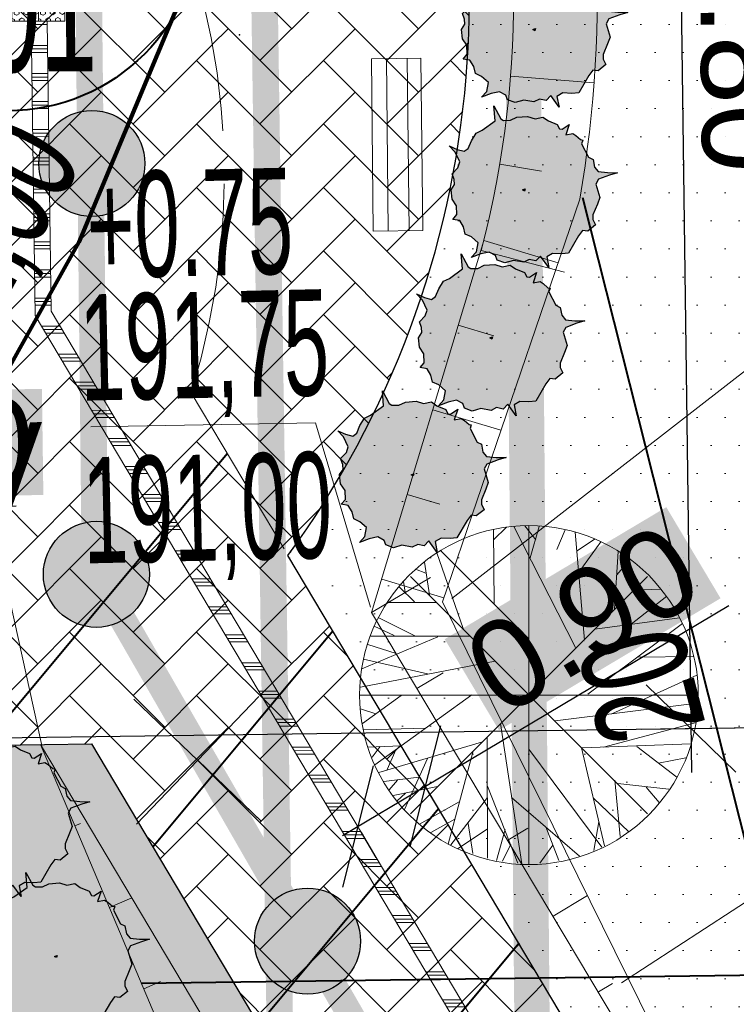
# Model space of a CAD drawing. Header units: millimetres. Extents: x 3225950 to 6455324, y 386516 to 774348.
# Tile 44 of 69: x 3227661 to 3227669, y 387144 to 387155. Entities that reach past the tile are written whole.
import ezdxf

# ---------------------------------------------------------------- set-up
doc = ezdxf.new("R2010")
doc.units = ezdxf.units.MM
doc.linetypes.add('ACAD_ISO02W100', pattern=[15, 12, -3])
doc.linetypes.add('DOT___DASHED', pattern=[0.62, 0.4, -0.1, 0.02, -0.1])
for name, color, linetype in [('02 ВПгоризонтали', 1, 'Continuous'), ('1 ГПЗУ', 7, 'Continuous'), ('1 Здание', 7, 'Continuous'), ('1 Здание 31.10.22', 7, 'Continuous'), ('1 Координаты', 7, 'Continuous'), ('1 Оси', 7, 'Continuous'), ('1 откос', 7, 'Continuous'), ('1 Разбивочный 1', 7, 'Continuous'), ('1 Топо', 7, 'Continuous'), ('3 Земля', 7, 'Continuous'), ('5 Деревья', 250, 'Continuous'), ('5 МАФ', 250, 'Continuous'), ('ТОЧКИ_ОБОСНОВАНИЯ', 255, 'Continuous')]:
    doc.layers.add(name, color=color, linetype=linetype)
for name, color, linetype, lineweight in [('1_Снос', 7, 'Continuous', 20), ('4мгн внимание', 50, 'Continuous', 9), ('4мгн плитки контур', 250, 'Continuous', 9), ('4мгн путь за', 50, 'Continuous', 9), ('5плитка мгн вар1', 250, 'Continuous', 13), ('6 Маломо6ил.гр.нас', 5, 'Voda_Proekt', 40)]:
    doc.layers.add(name, color=color, linetype=linetype, lineweight=lineweight)
for name, color, linetype, lineweight, true_color in [('41газон', 7, 'Continuous', 20, 0x525229), ('41газон за', 7, 'Continuous', 20, 0x525229), ('41откос', 7, 'Continuous', 20, 0x525229), ('41откос за', 7, 'Continuous', 20, 0x525229), ('41плитка1', 7, 'Continuous', 20, 0xd0b89f), ('41плитка1 за', 7, 'Continuous', 20, 0xd0b89f), ('41плитка2', 7, 'Continuous', 20, 0xc37341), ('41проезд', 7, 'Continuous', 20, 0xfff0c2)]:
    doc.layers.add(name, color=color, linetype=linetype, lineweight=lineweight, true_color=true_color)
doc.styles.add('ACAD14', font='arial.ttf', dxfattribs={"height": 1})
doc.styles.add('ATTR', font='romans.shx', dxfattribs={"width": 0.8, "height": 0.7})
doc.styles.get("Standard").update_dxf_attribs({"font": 'arial.ttf'})
doc.linetypes.add('Voda_Proekt', pattern='A,0.5,-0.2,["B1",Standard,S=0.1,R=0,X=-0.1,Y=-0.05],-0.2', length=0.9)
doc.dimstyles.new('Генплан-чел-1', dxfattribs={"dimtxt": 1.5, "dimasz": 1, "dimexe": 0.5, "dimexo": 0.5, "dimgap": 0.2, "dimtad": 1, "dimzin": 0, "dimdsep": 46, "dimtxsty": 'ACAD14', "dimblk": 'OBLIQUE', "dimcen": 1, "dimdle": 0.5, "dimclrd": 256, "dimclre": 256, "dimclrt": 256, "dimadec": 4, "dimazin": 2, "dimtfac": 1, "dimtmove": 0, "dimatfit": 3, "dimldrblk": 'OPEN30', "dimfxl": 0.5, "dimtfill": 1, "dimtfillclr": 256, "dimtolj": 1, "dimtzin": 0, "dimlwd": -1, "dimlwe": -1, "dimarcsym": 0})
doc.dimstyles.new('Генплан-чел-3', dxfattribs={"dimtxt": 1.5, "dimasz": 1, "dimexe": 0.08, "dimexo": 0.5, "dimgap": 0.2, "dimtad": 1, "dimzin": 0, "dimdsep": 46, "dimtxsty": 'ACAD14', "dimblk": 'OBLIQUE', "dimcen": 1, "dimdle": 0.2, "dimclrd": 256, "dimclre": 256, "dimclrt": 256, "dimadec": 8, "dimazin": 2, "dimtfac": 1, "dimtmove": 0, "dimatfit": 3, "dimldrblk": 'OPEN30', "dimfxl": 0.5, "dimtfill": 2, "dimtfillclr": 7, "dimtolj": 1, "dimtzin": 0, "dimlwd": -1, "dimlwe": -1, "dimarcsym": 0})
picture_1 = doc.add_image_def('image2.tif', size_in_pixel=(27388, 31050))

# ---------------------------------------------------------------- blocks, each defined once
blk = doc.blocks.new('_Oblique')
at = {"color": 0, "linetype": 'ByBlock', "lineweight": -2}
blk.add_line((-0.5, -0.5), (0.5, 0.5), dxfattribs=at)
blk = doc.blocks.new('*D102')
at = {"layer": '1 Разбивочный 1', "color": 1, "lineweight": 30, "transparency": 16777216}
for p, q in [((3227668.185, 387164.389), (3227668.424, 387146.591)), ((3227667.637, 387163.882), (3227668.692, 387163.896)), ((3227667.863, 387147.083), (3227668.918, 387147.098))]:
    blk.add_line(p, q, dxfattribs=at)
at = {"layer": 'Defpoints', "color": 0, "transparency": 16777216}
for p in [(3227667.137, 387163.875), (3227667.363, 387147.077), (3227668.418, 387147.091)]:
    blk.add_point(p, dxfattribs=at)
at = {"layer": '1 Разбивочный 1', "color": 1, "lineweight": 30, "transparency": 16777216}
for p, rotation in [((3227668.192, 387163.889), 90.77050000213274), ((3227668.418, 387147.091), 270.7705000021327)]:
    blk.add_blockref('_Oblique', p, dxfattribs=dict(at, rotation=rotation))
at = {"layer": '1 Разбивочный 1', "color": 1, "lineweight": 50, "transparency": 16777216, "insert": (3227669.02, 387155.125), "char_height": 1, "attachment_point": 5, "rotation": 270.7705, "style": 'ACAD14', "bg_fill": 3, "box_fill_scale": 1.1, "bg_fill_color": 256, "bg_fill_true_color": 13158600, "bg_fill_transparency": 0}
blk.add_mtext('\\A1;16.80', dxfattribs=at)
blk = doc.blocks.new('_Open30')
at = {"color": 0, "linetype": 'ByBlock', "lineweight": -2}
for p, q in [((-1, 0.268), (0, 0)), ((0, 0), (-1, -0.268)), ((0, 0), (-1, 0))]:
    blk.add_line(p, q, dxfattribs=at)
blk = doc.blocks.new('егыук5к')
at = {"layer": '1 Оси', "color": 1, "lineweight": 30, "ltscale": 100}
blk.add_line((-69628, -43883), (-69628, -85380), dxfattribs=at)
blk = doc.blocks.new('65')
at = {"layer": '5 МАФ', "color": 7, "lineweight": 18}
for p, q in [((-127.448, 143.404), (-127.656, 142.884)), ((-125.638, 142.681), (-127.448, 143.404)), ((-127.511, 143.247), (-125.7, 142.524)), ((-127.599, 143.028), (-125.788, 142.304)), ((-127.656, 142.884), (-125.845, 142.161)), ((-125.845, 142.161), (-125.638, 142.681))]:
    blk.add_line(p, q, dxfattribs=at)
blk = doc.blocks.new('010')
at = {"layer": '5 Деревья', "color": 89, "lineweight": 20, "true_color": 0x314020}
for p, q in [((2.7, 1.947), (2.992, 2.235)), ((3.161, 2.25), (4.556, -0.49)), ((3.656, 1.947), (3.409, 2.264)), ((3.501, 2.27), (3.501, -5.398)), ((3.532, 1.543), (3.735, 2.25)), ((2.711, 0.49), (2.7, 2.192)), ((4.129, 1.731), (4.32, 2.178)), ((4.759, -0.317), (4.545, 2.12)), ((4.59, 1.702), (4.984, 1.961)), ((4.635, 1.226), (5.13, 1.904)), ((1.417, 1.659), (2.014, -0.058)), ((1.507, 1.702), (3.487, -0.274)), ((5.524, 1.687), (5.434, 0.389)), ((1.136, 1.442), (1.249, 0.707)), ((5.49, 1.154), (5.794, 1.514)), ((6.185, 1.12), (0.817, -4.247)), ((6.185, -4.247), (0.817, 1.12)), ((0.934, 1.284), (1.17, 1.197)), ((0.697, 0.764), (0.664, 1.01)), ((0.574, 0.88), (0.911, 0.548)), ((5.816, 0.043), (6.626, 0.678)), ((5.872, 0.808), (6.48, 0.837)), ((0.315, 0.534), (1.406, 0.534)), ((0, 0), (0.45, -0.216)), ((0.101, 0.187), (0.934, -0.231)), ((6.975, 0.058), (4.837, -1.543)), ((4.995, -0.072), (6.907, 0.187)), ((1.44, -0.245), (-0.281, -0.966)), ((-0.146, -0.418), (0.495, -0.62)), ((-0.079, -0.231), (2.171, -0.231)), ((-0.315, -1.385), (2.734, -0.793)), ((-0.248, -0.75), (1.204, -1.082)), ((5.962, -0.707), (7.222, -0.692)), ((5.377, -1.99), (7.301, -1.111)), ((0.011, -3.144), (2.205, -1.558)), ((-0.333, -1.564), (7.335, -1.564)), ((0.607, -1.572), (-0.27, -2.207)), ((4.095, -2.149), (7.312, -1.745)), ((-0.315, -1.875), (0.034, -1.99)), ((2.857, -2.207), (3.341, -5.38)), ((5.186, -2.74), (7.267, -2.192)), ((-0.236, -2.351), (1.17, -2.308)), ((0.101, -3.317), (2.43, -2.625)), ((2.554, -2.524), (2.565, -5.25)), ((4.702, -2.755), (7.166, -2.668)), ((-0.146, -2.74), (0.607, -2.711)), ((0.135, -2.726), (-0.045, -2.971)), ((0.484, -2.798), (0.292, -3.245)), ((2.227, -2.856), (1.676, -4.932)), ((3.499, -2.784), (5.152, -5.005)), ((4.691, -2.755), (5.209, -4.976)), ((5.94, -2.726), (6.851, -3.418)), ((1.204, -3), (0.686, -4.154)), ((6.435, -3.101), (7.054, -2.985)), ((1.012, -3.418), (0.214, -3.519)), ((0.529, -3.49), (0.337, -3.707)), ((5.445, -3.49), (5.569, -4.759)), ((5.512, -3.562), (6.671, -3.692)), ((1.429, -3.634), (0.427, -3.836)), ((0.709, -3.779), (0.517, -3.952)), ((2.565, -3.62), (3.251, -5.365)), ((6.154, -3.649), (6.446, -3.995)), ((1.924, -3.981), (1.024, -4.485)), ((2.565, -3.88), (1.732, -4.947)), ((3.105, -3.88), (4.646, -5.206)), ((4.961, -3.894), (5.76, -4.658)), ((1.822, -4.37), (1.282, -4.673)), ((5.085, -4.428), (4.972, -5.077)), ((2.565, -4.586), (1.901, -5.033)), ((2.126, -4.471), (2.227, -5.149)), ((2.959, -4.601), (2.767, -5.307)), ((3.881, -4.543), (4.174, -5.307)), ((3.094, -4.932), (2.902, -5.322)), ((4.039, -4.961), (3.746, -5.365))]:
    blk.add_line(p, q, dxfattribs=at)
blk.add_circle((3.501, -1.564), 3.834, dxfattribs=at)
blk = doc.blocks.new('21042')
h = blk.add_hatch(color=87)
h.set_gradient(color1=(80, 122, 56), color2=(200, 231, 177), tint=1)
h.paths.add_polyline_path([(992.04, 691.631), (992.119, 691.946), (992.222, 691.987), (992.367, 692.022), (992.441, 692.102), (992.36, 692.261), (992.543, 692.118), (992.593, 692.216), (992.702, 692.224), (992.775, 692.291), (992.944, 692.308), (993.066, 692.387), (993.198, 692.376), (993.245, 692.313), (993.359, 692.288), (993.481, 692.355), (993.615, 692.456), (993.559, 692.34), (993.574, 692.193), (993.705, 692.132), (993.813, 692.115), (993.871, 692.012), (993.96, 691.932), (994.074, 691.944), (994.03, 691.85), (994.076, 691.713), (994.176, 691.63), (994.234, 691.489), (994.202, 691.392), (994.23, 691.316), (994.289, 691.237), (994.226, 691.117), (994.224, 691.018), (994.342, 690.886), (994.461, 690.816), (994.323, 690.835), (994.202, 690.831), (994.153, 690.769), (994.138, 690.636), (994.1, 690.497), (994.02, 690.425), (993.859, 690.219), (993.945, 689.99), (993.78, 690.16), (993.732, 690.173), (993.623, 690.14), (993.537, 690.064), (993.374, 690.003), (993.247, 690.006), (993.132, 689.944), (993.03, 689.978), (992.874, 689.995), (992.821, 690.053), (992.779, 690.046), (992.687, 689.94), (992.696, 690.118), (992.593, 690.066), (992.533, 690.082), (992.444, 690.125), (992.407, 690.122), (992.409, 690.184), (992.238, 690.362), (992.16, 690.377), (992.102, 690.492), (992.025, 690.544), (991.874, 690.517), (991.716, 690.472), (991.832, 690.547), (991.985, 690.661), (992.005, 690.749), (991.882, 690.939), (991.89, 691.055), (991.912, 691.242), (991.89, 691.311), (991.825, 691.384), (991.918, 691.515), (992.002, 691.529)])
h.paths.add_polyline_path([(993.084, 691.179), (993.084, 691.141), (993.12, 691.169)], flags=16)
h.paths.add_polyline_path([(993.087, 691.139), (993.025, 691.093), (993.012, 691.11), (993.074, 691.156)], flags=24)
for points in [[(992.36, 692.261), (992.543, 692.118), (992.593, 692.216), (992.702, 692.224), (992.775, 692.291), (992.944, 692.308), (993.066, 692.387), (993.198, 692.376), (993.245, 692.313), (993.359, 692.288), (993.481, 692.355), (993.615, 692.456), (993.559, 692.34), (993.574, 692.193), (993.705, 692.132), (993.813, 692.115), (993.871, 692.012), (993.96, 691.932), (994.074, 691.944), (994.03, 691.85), (994.076, 691.713), (994.176, 691.63), (994.234, 691.489), (994.202, 691.392), (994.23, 691.316), (994.289, 691.237), (994.226, 691.117), (994.224, 691.018), (994.342, 690.886), (994.461, 690.816), (994.323, 690.835), (994.202, 690.831), (994.153, 690.769), (994.138, 690.636), (994.1, 690.497), (994.02, 690.425), (993.859, 690.219), (993.945, 689.99), (993.78, 690.16), (993.732, 690.173), (993.623, 690.14), (993.537, 690.064), (993.374, 690.003), (993.247, 690.006), (993.132, 689.944), (993.03, 689.978), (992.874, 689.995), (992.821, 690.053), (992.779, 690.046), (992.687, 689.94), (992.696, 690.118), (992.593, 690.066), (992.533, 690.082), (992.444, 690.125), (992.407, 690.122), (992.409, 690.184), (992.238, 690.362), (992.16, 690.377), (992.102, 690.492), (992.025, 690.544), (991.874, 690.517), (991.716, 690.472), (991.832, 690.547), (991.985, 690.661), (992.005, 690.749), (991.882, 690.939), (991.89, 691.055), (991.912, 691.242), (991.89, 691.311), (991.825, 691.384), (991.918, 691.515), (992.002, 691.529), (992.04, 691.631), (992.119, 691.946), (992.222, 691.987), (992.367, 692.022), (992.441, 692.102)], [(993.084, 691.179), (993.12, 691.169), (993.084, 691.141)]]:
    blk.add_lwpolyline(points, close=True)
at = {"style": 'ATTR', "text_generation_flag": 4, "width": 0.8, "flags": 9}
blk.add_attdef('ESTCODE', (993.084, 691.141), '', height=0.014, rotation=216.8171, dxfattribs=at)
blk = doc.blocks.new('Й3Н34')
at = {"layer": '4мгн внимание'}
h = blk.add_hatch(dxfattribs=at)
h.set_pattern_fill('HEX', color=256, scale=0.01)
h.set_pattern_definition([(0, (3216945.39416, 361886.094013), (0, 0.05499261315), [0.03175, -0.0635]), (120, (3216945.39416, 361886.094013), (-0.04762500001, -0.02749630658), [0.03175, -0.0635]), (60, (3216945.42591, 361886.094013), (-0.04762500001, 0.02749630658), [0.03175, -0.0635])])
h.paths.add_polyline_path([(3227632.026, 387200.026), (3227631.759, 387199.89), (3227631.896, 387199.623), (3227632.162, 387199.76)])
h = blk.add_hatch(dxfattribs=at)
h.set_pattern_fill('HEX', color=256, scale=0.01)
h.set_pattern_definition([(0, (3216945.12681, 361885.957904), (0, 0.05499261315), [0.03175, -0.0635]), (120, (3216945.12681, 361885.957904), (-0.04762500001, -0.02749630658), [0.03175, -0.0635]), (60, (3216945.15856, 361885.957904), (-0.04762500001, 0.02749630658), [0.03175, -0.0635])])
h.paths.add_polyline_path([(3227631.759, 387199.89), (3227631.491, 387199.754), (3227631.629, 387199.487), (3227631.895, 387199.624)])
h = blk.add_hatch(dxfattribs=at)
h.set_pattern_fill('HEX', color=256, scale=0.01)
h.set_pattern_definition([(0, (3216945.53027, 361885.826666), (0, 0.05499261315), [0.03175, -0.0635]), (120, (3216945.53027, 361885.826666), (-0.04762500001, -0.02749630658), [0.03175, -0.0635]), (60, (3216945.56202, 361885.826666), (-0.04762500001, 0.02749630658), [0.03175, -0.0635])])
h.paths.add_polyline_path([(3227632.162, 387199.759), (3227631.895, 387199.623), (3227632.032, 387199.356), (3227632.299, 387199.493)])
h = blk.add_hatch(dxfattribs=at)
h.set_pattern_fill('HEX', color=256, scale=0.01)
h.set_pattern_definition([(0, (3216945.264105, 361885.69116), (0, 0.05499261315), [0.03175, -0.0635]), (120, (3216945.264105, 361885.69116), (-0.04762500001, -0.02749630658), [0.03175, -0.0635]), (60, (3216945.295855, 361885.69116), (-0.04762500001, 0.02749630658), [0.03175, -0.0635])])
h.paths.add_polyline_path([(3227631.896, 387199.623), (3227631.629, 387199.487), (3227631.766, 387199.22), (3227632.032, 387199.358)])
at = {"layer": '4мгн плитки контур'}
for points in [[(3227632.026, 387200.026), (3227631.759, 387199.89), (3227631.896, 387199.623), (3227632.162, 387199.76)], [(3227631.759, 387199.89), (3227631.491, 387199.754), (3227631.629, 387199.487), (3227631.895, 387199.624)], [(3227632.163, 387199.759), (3227631.896, 387199.623), (3227632.033, 387199.356), (3227632.3, 387199.494)], [(3227631.896, 387199.623), (3227631.629, 387199.487), (3227631.766, 387199.22), (3227632.032, 387199.358)]]:
    blk.add_lwpolyline(points, close=True, dxfattribs=at)
blk = doc.blocks.new('*D244')
at = {"layer": '5плитка мгн вар1', "color": 5, "lineweight": 30, "transparency": 16777216}
for p, q in [((3227665.412, 387146.437), (3227668.846, 387148.481)), ((3227664.476, 387145.879), (3227665.412, 387146.437)), ((3227665.621, 387146.085), (3227665.453, 387146.368)), ((3227664.857, 387145.63), (3227664.689, 387145.913))]:
    blk.add_line(p, q, dxfattribs=at)
at = {"layer": 'Defpoints', "color": 0, "transparency": 16777216}
for p in [(3227665.366, 387146.515), (3227665.412, 387146.437), (3227664.602, 387146.06)]:
    blk.add_point(p, dxfattribs=at)
at = {"layer": '5плитка мгн вар1', "color": 5, "lineweight": 30, "transparency": 16777216}
for p, rotation in [((3227665.412, 387146.437), 30.77051155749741), ((3227664.648, 387145.982), 210.7705115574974)]:
    blk.add_blockref('_Oblique', p, dxfattribs=dict(at, rotation=rotation))
at = {"layer": '5плитка мгн вар1', "color": 5, "transparency": 16777216, "insert": (3227667.196, 387148.326), "char_height": 1, "attachment_point": 5, "rotation": 30.7705, "style": 'ACAD14', "bg_fill": 1, "box_fill_scale": 1.1, "bg_fill_color": 7, "bg_fill_true_color": 16777215, "bg_fill_transparency": 0}
blk.add_mtext('\\A1;0.90', dxfattribs=at)
blk = doc.blocks.new('*D247')
at = {"layer": '5плитка мгн вар1', "color": 5, "lineweight": 30, "transparency": 16777216}
for p, q in [((3227659.428, 387153.521), (3227659.482, 387149.512)), ((3227659.728, 387153.525), (3227659.782, 387149.516)), ((3227659.481, 387149.592), (3227658.481, 387149.578)), ((3227659.781, 387149.596), (3227659.481, 387149.592)), ((3227659.781, 387149.596), (3227660.781, 387149.609))]:
    blk.add_line(p, q, dxfattribs=at)
at = {"layer": 'Defpoints', "color": 0, "transparency": 16777216}
for p in [(3227659.421, 387154.021), (3227659.721, 387154.025), (3227659.481, 387149.592)]:
    blk.add_point(p, dxfattribs=at)
at = {"layer": '5плитка мгн вар1', "color": 5, "lineweight": 30, "transparency": 16777216}
for p, rotation in [((3227659.481, 387149.592), 0.7704998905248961), ((3227659.781, 387149.596), 180.7704998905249)]:
    blk.add_blockref('_Oblique', p, dxfattribs=dict(at, rotation=rotation))
at = {"layer": '5плитка мгн вар1', "color": 5, "transparency": 16777216, "insert": (3227659.621, 387150.305), "char_height": 1, "attachment_point": 5, "rotation": 0.7705, "style": 'ACAD14', "bg_fill": 1, "box_fill_scale": 1.1, "bg_fill_color": 7, "bg_fill_true_color": 16777215, "bg_fill_transparency": 0}
blk.add_mtext('\\A1;0.30', dxfattribs=at)
blk = doc.blocks.new('058')
at = {"layer": '6 Маломо6ил.гр.нас', "lineweight": 80}
h = blk.add_hatch(color=40, dxfattribs=at)
edge = h.paths.add_edge_path()
edge.add_arc((932.956, 370.248), 0.6, 0, 360)
at = {"layer": '6 Маломо6ил.гр.нас', "color": 7, "linetype": 'Continuous', "lineweight": 25}
blk.add_circle((932.956, 370.248), 0.6, dxfattribs=at)

msp = doc.modelspace()

# ---------------------------------------------------------------- hatches: boundary and pattern name
at = {"layer": '41газон', "lineweight": 20}
h = msp.add_hatch(dxfattribs=at)
h.set_pattern_fill('DOTS', color=256, scale=0.2)
edge = h.paths.add_edge_path()
edge.add_line((3227665.588, 387178.522), (3227665.908, 387178.3))
edge.add_line((3227665.908, 387178.3), (3227665.605, 387177.835))
edge.add_arc((3227660.384, 387181.497), 6.377, 272.8683, 324.9467, ccw=False)
edge.add_line((3227660.704, 387175.128), (3227660.263, 387175.116))
edge.add_line((3227660.263, 387175.116), (3227660.283, 387173.616))
edge.add_line((3227660.283, 387173.616), (3227630.88, 387173.233))
edge.add_arc((3227631.029, 387174.222), 1, 180.7705, 261.4651, ccw=False)
edge.add_line((3227630.029, 387174.209), (3227629.999, 387177.795))
edge.add_line((3227629.999, 387177.795), (3227618.9, 387177.646))
edge.add_line((3227618.9, 387177.646), (3227618.949, 387173.17))
edge.add_arc((3227616.957, 387173.135), 1.992, -89.4651, 1.0062, ccw=False)
edge.add_line((3227616.976, 387171.144), (3227613.249, 387171.093))
edge.add_line((3227613.249, 387171.093), (3227613.309, 387166.594))
edge.add_line((3227613.309, 387166.594), (3227613.429, 387157.309))
edge.add_line((3227613.429, 387157.309), (3227618.375, 387157.376))
edge.add_arc((3227618.402, 387155.376), 2, 0.7705, 90.7705, ccw=False)
edge.add_line((3227620.402, 387155.403), (3227620.513, 387147.171))
edge.add_line((3227620.513, 387147.171), (3227620.623, 387138.94))
edge.add_arc((3227612.624, 387138.833), 8, -11.4903, 0.7705, ccw=False)
edge.add_line((3227620.464, 387137.239), (3227619.836, 387137.229))
edge.add_arc((3227613.022, 387138.833), 7, 346.7571, 360.7705)
edge.add_line((3227620.022, 387138.927), (3227619.782, 387155.953))
edge.add_line((3227619.782, 387155.953), (3227619.216, 387143.123))
edge.add_line((3227619.216, 387143.123), (3227612.02, 387143.104))
edge.add_line((3227612.02, 387143.104), (3227611.865, 387154.643))
edge.add_line((3227611.865, 387154.643), (3227611.625, 387172.439))
edge.add_line((3227611.625, 387172.439), (3227618.144, 387179.136))
edge.add_line((3227618.144, 387179.136), (3227631.481, 387179.315))
edge.add_line((3227631.481, 387179.315), (3227631.554, 387173.823))
edge.add_line((3227631.554, 387173.823), (3227662.168, 387175.934))
edge.add_arc((3227661.191, 387180.777), 4.941, 281.4082, 332.8458)
h = msp.add_hatch(dxfattribs=at)
h.set_pattern_fill('DOTS', color=256, scale=0.2)
edge = h.paths.add_edge_path()
edge.add_line((3227666.604, 387145.391), (3227664.804, 387148.402))
edge.add_line((3227664.804, 387148.402), (3227666.073, 387152.611))
edge.add_arc((3227655.264, 387155.333), 11.146, 345.867, 408.7233)
edge.add_line((3227662.617, 387163.71), (3227662.571, 387168.206))
edge.add_line((3227662.571, 387168.206), (3227662.045, 387169.059))
edge.add_line((3227662.045, 387169.059), (3227662.063, 387167.699))
edge.add_line((3227662.063, 387167.699), (3227661.863, 387167.696))
edge.add_line((3227661.863, 387167.696), (3227661.917, 387163.644))
edge.add_arc((3227655.264, 387155.333), 10.646, -4.6972, 51.3186, ccw=False)
edge.add_arc((3227655.264, 387155.333), 10.646, 325.144, 355.3028, ccw=False)
edge.add_line((3227664, 387149.248), (3227663.857, 387149.048))
edge.add_line((3227663.857, 387149.048), (3227666.613, 387144.42))
edge.add_line((3227666.613, 387144.42), (3227666.604, 387145.391))
h = msp.add_hatch(dxfattribs=at)
h.set_pattern_fill('DOTS', color=256, scale=0.2)
edge = h.paths.add_edge_path()
edge.add_line((3227625.094, 387141.18), (3227624.871, 387157.807))
edge.add_arc((3227635.871, 387157.786), 11, 144.4378, 179.8918, ccw=False)
edge.add_line((3227626.923, 387164.184), (3227626.183, 387160.732))
edge.add_arc((3227635.428, 387156.664), 10.1, 156.2486, 180)
edge.add_line((3227625.328, 387156.664), (3227625.537, 387141.648))
edge.add_line((3227625.537, 387141.648), (3227628.852, 387141.908))
edge.add_line((3227628.852, 387141.908), (3227641.068, 387142.209))
edge.add_line((3227641.068, 387142.209), (3227663.578, 387142.675))
edge.add_line((3227663.578, 387142.675), (3227661.057, 387146.91))
edge.add_line((3227661.057, 387146.91), (3227661.634, 387146.918))
edge.add_line((3227661.634, 387146.918), (3227664.733, 387141.713))
edge.add_line((3227664.733, 387141.713), (3227639.579, 387141.375))
edge.add_line((3227639.579, 387141.375), (3227625.094, 387141.18))
h = msp.add_hatch(dxfattribs=at)
h.set_pattern_fill('DOTS', color=256, scale=0.2)
edge = h.paths.add_edge_path()
edge.add_line((3227626.923, 387164.184), (3227626.183, 387160.732))
edge.add_arc((3227637.842, 387157.056), 12.224, 162.4994, 182.3486)
edge.add_line((3227625.628, 387156.556), (3227627.619, 387143.529))
edge.add_line((3227627.619, 387143.529), (3227640.391, 387143.945))
edge.add_line((3227640.391, 387143.945), (3227662.618, 387143.213))
edge.add_line((3227662.618, 387143.213), (3227661.057, 387146.91))
edge.add_line((3227661.057, 387146.91), (3227659.597, 387146.89))
edge.add_line((3227659.597, 387146.89), (3227659.63, 387144.423))
edge.add_line((3227659.63, 387144.423), (3227627.913, 387143.996))
edge.add_line((3227627.913, 387143.996), (3227627.084, 387152.196))
edge.add_line((3227627.084, 387152.196), (3227626.923, 387164.184))
h = msp.add_hatch(dxfattribs=at)
h.set_pattern_fill('DOTS', color=256, scale=0.2)
h.paths.add_polyline_path([(3227666.55, 387151.292), (3227666.594, 387146.524), (3227665.606, 387148.522)])
at = {"layer": '41откос', "lineweight": 20}
h = msp.add_hatch(dxfattribs=at)
h.set_pattern_fill('DOTS', color=256, scale=0.2)
edge = h.paths.add_edge_path()
edge.add_line((3227618.144, 387179.136), (3227631.481, 387179.315))
edge.add_line((3227631.481, 387179.315), (3227631.556, 387173.739))
edge.add_line((3227631.556, 387173.739), (3227662.168, 387175.934))
edge.add_arc((3227661.191, 387180.777), 4.941, 281.4082, 332.8458)
edge.add_arc((3227660.483, 387182.272), 6.334, 284.9966, 323.6987, ccw=False)
edge.add_line((3227662.122, 387176.154), (3227634.326, 387175.877))
edge.add_line((3227634.326, 387175.877), (3227634.237, 387182.542))
edge.add_line((3227634.237, 387182.542), (3227616.861, 387182.119))
edge.add_line((3227616.861, 387182.119), (3227611.074, 387176.231))
edge.add_line((3227611.074, 387176.231), (3227611.372, 387154.11))
edge.add_line((3227611.372, 387154.11), (3227611.545, 387141.232))
edge.add_line((3227611.545, 387141.232), (3227619.238, 387141.323))
edge.add_line((3227619.238, 387141.323), (3227619.722, 387138.923))
edge.add_arc((3227601.328, 387138.933), 18.393, 354.675, 359.968, ccw=False)
edge.add_line((3227619.642, 387137.226), (3227619.836, 387137.229))
edge.add_arc((3227613.022, 387138.833), 7, 346.7571, 360.7705)
edge.add_line((3227620.022, 387138.927), (3227619.816, 387155.952))
edge.add_line((3227619.816, 387155.952), (3227619.216, 387143.123))
edge.add_line((3227619.216, 387143.123), (3227612.02, 387143.104))
edge.add_line((3227612.02, 387143.104), (3227611.845, 387156.117))
edge.add_line((3227611.845, 387156.117), (3227611.625, 387172.439))
edge.add_line((3227611.625, 387172.439), (3227618.144, 387179.136))
h = msp.add_hatch(dxfattribs=at)
h.set_pattern_fill('DOTS', color=256, scale=0.2)
edge = h.paths.add_edge_path()
edge.add_line((3227662.571, 387168.206), (3227662.617, 387163.71))
edge.add_arc((3227655.264, 387155.333), 11.146, -14.133, 48.7233, ccw=False)
edge.add_line((3227666.073, 387152.611), (3227664.804, 387148.402))
edge.add_line((3227664.804, 387148.402), (3227666.604, 387145.391))
edge.add_line((3227666.604, 387145.391), (3227666.594, 387146.524))
edge.add_line((3227666.594, 387146.524), (3227665.606, 387148.522))
edge.add_line((3227665.606, 387148.522), (3227666.55, 387151.292))
edge.add_line((3227666.55, 387151.292), (3227666.469, 387160.186))
edge.add_arc((3227653.942, 387155.383), 13.416, 20.9791, 41.6916)
edge.add_line((3227663.961, 387164.306), (3227662.571, 387168.206))
h = msp.add_hatch(dxfattribs=at)
h.set_pattern_fill('DOTS', color=256, scale=0.2)
edge = h.paths.add_edge_path()
edge.add_arc((3227637.842, 387157.056), 12.224, 162.4994, 182.3486)
edge.add_line((3227625.628, 387156.556), (3227627.619, 387143.529))
edge.add_line((3227627.619, 387143.529), (3227640.391, 387143.945))
edge.add_line((3227640.391, 387143.945), (3227662.618, 387143.213))
edge.add_line((3227662.618, 387143.213), (3227661.057, 387146.91))
edge.add_line((3227661.057, 387146.91), (3227663.578, 387142.675))
edge.add_line((3227663.578, 387142.675), (3227641.068, 387142.209))
edge.add_line((3227641.068, 387142.209), (3227628.852, 387141.908))
edge.add_line((3227628.852, 387141.908), (3227625.537, 387141.648))
edge.add_line((3227625.537, 387141.648), (3227625.328, 387156.664))
edge.add_arc((3227635.428, 387156.664), 10.1, 156.2486, 180, ccw=False)
at = {"layer": '41откос за', "lineweight": 20}
h = msp.add_hatch(dxfattribs=at)
h.set_pattern_fill('DOTS', color=256, scale=0.2)
h.paths.add_polyline_path([(3227666.594, 387146.524), (3227666.594, 387145.408), (3227669.776, 387140.085)])
at = {"layer": '41плитка1'}
h = msp.add_hatch(dxfattribs=at)
h.set_pattern_fill('AR-HBONE', color=256, scale=0.005)
edge = h.paths.add_edge_path()
edge.add_line((3227657.366, 387164.074), (3227657.375, 387163.414))
edge.add_line((3227657.375, 387163.414), (3227658.574, 387163.43))
edge.add_line((3227658.574, 387163.43), (3227658.665, 387156.711))
edge.add_line((3227658.665, 387156.711), (3227659.385, 387156.72))
edge.add_line((3227659.385, 387156.72), (3227659.421, 387154.021))
edge.add_line((3227659.421, 387154.021), (3227658.701, 387154.011))
edge.add_line((3227658.701, 387154.011), (3227658.731, 387151.761))
edge.add_line((3227658.731, 387151.761), (3227658.531, 387151.758))
edge.add_line((3227658.531, 387151.758), (3227658.597, 387146.877))
edge.add_line((3227658.597, 387146.877), (3227659.597, 387146.89))
edge.add_line((3227659.597, 387146.89), (3227661.634, 387146.918))
edge.add_line((3227661.634, 387146.918), (3227664.733, 387141.713))
edge.add_line((3227664.733, 387141.713), (3227666.638, 387141.739))
edge.add_line((3227666.638, 387141.739), (3227666.613, 387144.42))
edge.add_line((3227666.613, 387144.42), (3227662.761, 387150.889))
edge.add_arc((3227654.893, 387153.344), 8.243, 342.6659, 387.9179)
edge.add_arc((3227662.727, 387158.659), 1.557, 180.0018, 249.2672, ccw=False)
edge.add_arc((3227655.206, 387153.854), 7.659, 38.8539, 51.1925)
edge.add_line((3227660.006, 387159.823), (3227659.93, 387165.49))
edge.add_line((3227659.93, 387165.49), (3227659.907, 387167.27))
edge.add_line((3227659.907, 387167.27), (3227657.366, 387164.074))
at = {"layer": '41плитка1 за'}
h = msp.add_hatch(dxfattribs=at)
h.set_pattern_fill('AR-HBONE', color=256, scale=0.005)
h.paths.add_polyline_path([(3227666.613, 387144.42), (3227666.638, 387141.739), (3227668.199, 387141.755)])
at = {"layer": '41плитка2'}
h = msp.add_hatch(dxfattribs=at)
h.set_pattern_fill('AR-HBONE', color=256, scale=0.005)
edge = h.paths.add_edge_path()
edge.add_line((3227659.926, 387165.81), (3227660.006, 387159.823))
edge.add_arc((3227655.206, 387153.854), 7.66, 38.8541, 51.1923, ccw=False)
edge.add_arc((3227662.731, 387158.662), 1.56, -110.8187, 180.0871, ccw=False)
edge.add_arc((3227654.892, 387153.344), 8.243, -17.3319, 27.9157, ccw=False)
edge.add_line((3227662.761, 387150.889), (3227663.857, 387149.048))
edge.add_arc((3227655.264, 387155.333), 10.646, 323.8201, 355.3028)
edge.add_arc((3227655.264, 387155.333), 10.646, 355.3028, 411.3186)
edge.add_line((3227661.917, 387163.644), (3227661.887, 387166.148))
edge.add_line((3227661.887, 387166.148), (3227660.325, 387166.116))
edge.add_line((3227660.325, 387166.116), (3227660.326, 387165.816))
edge.add_line((3227660.326, 387165.816), (3227659.926, 387165.81))
at = {"layer": '41проезд'}
h = msp.add_hatch(dxfattribs=at)
h.set_pattern_fill('ANSI31,_O', color=256, scale=0.15)
h.set_pattern_definition([(45, (0, 0), (-0.33675960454, 0.33675960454), [])])
edge = h.paths.add_edge_path()
edge.add_arc((3227612.624, 387138.833), 8, 348.5097, 360.7705)
edge.add_line((3227620.623, 387138.94), (3227620.402, 387155.403))
edge.add_arc((3227618.402, 387155.376), 2, 0.7705, 90.7705)
edge.add_line((3227618.375, 387157.376), (3227616.56, 387161.661))
edge.add_line((3227616.56, 387161.661), (3227614.161, 387161.628))
edge.add_line((3227614.161, 387161.628), (3227613.429, 387157.309))
edge.add_line((3227613.429, 387157.309), (3227613.309, 387166.594))
edge.add_line((3227613.309, 387166.594), (3227615.809, 387166.627))
edge.add_line((3227615.809, 387166.627), (3227615.742, 387171.127))
edge.add_line((3227615.742, 387171.127), (3227616.976, 387171.144))
edge.add_arc((3227616.957, 387173.135), 1.992, 270.5349, 361.0062)
edge.add_line((3227618.949, 387173.17), (3227618.9, 387177.646))
edge.add_line((3227618.9, 387177.646), (3227629.999, 387177.795))
edge.add_line((3227629.999, 387177.795), (3227630.029, 387174.209))
edge.add_arc((3227631.029, 387174.222), 1, 180.7705, 261.4651)
edge.add_line((3227630.88, 387173.233), (3227660.283, 387173.616))
edge.add_line((3227660.283, 387173.616), (3227661.191, 387173.665))
edge.add_arc((3227660.407, 387181.446), 7.821, 275.7518, 319.1398)
edge.add_line((3227666.322, 387176.33), (3227666.403, 387167.464))
edge.add_arc((3227661.564, 387161.241), 7.883, 52.1313, 79.1721)
edge.add_line((3227663.045, 387168.983), (3227662.032, 387169.146))
edge.add_line((3227662.032, 387169.146), (3227635.724, 387168.785))
edge.add_arc((3227635.871, 387157.786), 11, 90.7649, 180)
edge.add_line((3227624.871, 387157.786), (3227625.11, 387139.961))
edge.add_arc((3227633.119, 387140.148), 8.011, 181.34, 200.6666)
edge.add_line((3227625.623, 387137.321), (3227620.464, 387137.239))

# ---------------------------------------------------------------- linework, layer by layer
at = {"layer": '02 ВПгоризонтали', "color": 1, "lineweight": 80, "ltscale": 200}
msp.add_lwpolyline([(3227664.698, 387160.267), (3227661.491, 387152.592), (3227659.925, 387149.787)], dxfattribs=at)
at = {"layer": '02 ВПгоризонтали', "color": 1, "lineweight": 40}
for points in [[(3227660.414, 387146.901), (3227663.17, 387150.203)], [(3227662.328, 387145.752), (3227664.366, 387148.194)], [(3227663.524, 387143.743), (3227665.562, 387146.185)], [(3227664.432, 387142.218), (3227666.474, 387144.665)]]:
    msp.add_lwpolyline(points, dxfattribs=at)
at = {"layer": '1 ГПЗУ', "color": 190, "linetype": 'ACAD_ISO02W100', "lineweight": 35, "ltscale": 0.5, "const_width": 0.3}
msp.add_lwpolyline([(3227663.226, 387179.932), (3227663.806, 387140.926), (3227612.933, 387140.12), (3227612.304, 387179.247)], close=True, dxfattribs=at)
at = {"layer": '1 Здание', "color": 7, "linetype": 'ACAD_ISO02W100', "lineweight": 20, "ltscale": 0.2}
msp.add_line((3227663.812, 387149.123), (3227662.761, 387150.889), dxfattribs=at)
at = {"layer": '1 Здание', "color": 7, "lineweight": 30}
for p, q in [((3227659.597, 387146.89), (3227661.634, 387146.918)), ((3227661.634, 387146.918), (3227664.686, 387141.793))]:
    msp.add_line(p, q, dxfattribs=at)
for start, end in [(355.3028, 51.3186), (323.8201, 355.3028)]:
    msp.add_arc((3227655.264, 387155.333), 10.646, start, end, dxfattribs=at)
at = {"layer": '1 Здание', "color": 7, "linetype": 'ACAD_ISO02W100', "lineweight": 20, "ltscale": 0.2}
for centre, radius, start, end in [((3227654.893, 387153.344), 8.243, 342.6659, 27.9179), ((3227655.264, 387155.333), 10.646, 323.8201, 325.144)]:
    msp.add_arc(centre, radius, start, end, dxfattribs=at)
at = {"layer": '1 Координаты', "color": 3, "lineweight": 50, "const_width": 0.4}
msp.add_lwpolyline([(3227609.982, 387137.073), (3227609.272, 387182.062), (3227666.262, 387182.972), (3227666.672, 387137.972)], close=True, dxfattribs=at)
at = {"layer": '1 откос', "color": 7, "lineweight": 20}
for p, q in [((3227666.254, 387153.476), (3227666.726, 387153.396)), ((3227666.073, 387152.611), (3227664.804, 387148.402)), ((3227666.073, 387152.611), (3227666.914, 387152.358)), ((3227666.044, 387152.499), (3227666.988, 387152.251)), ((3227665.784, 387151.654), (3227666.187, 387151.532)), ((3227665.496, 387150.696), (3227666.268, 387150.464)), ((3227665.207, 387149.739), (3227665.576, 387149.628)), ((3227664.804, 387148.402), (3227665.469, 387148.799)), ((3227664.919, 387148.781), (3227665.622, 387148.569)), ((3227665.317, 387147.543), (3227665.615, 387147.722)), ((3227665.83, 387146.685), (3227666.358, 387147.001)), ((3227663.578, 387142.675), (3227661.057, 387146.91)), ((3227661.057, 387146.91), (3227662.618, 387143.213)), ((3227661.057, 387146.91), (3227661.057, 387146.91)), ((3227661.446, 387145.989), (3227661.51, 387146.015)), ((3227666.344, 387145.827), (3227666.573, 387145.964)), ((3227666.857, 387144.968), (3227667.247, 387145.202)), ((3227661.835, 387145.067), (3227662.09, 387145.175)), ((3227662.224, 387144.146), (3227662.415, 387144.227)), ((3227667.37, 387144.11), (3227667.531, 387144.206))]:
    msp.add_line(p, q, dxfattribs=at)
msp.add_arc((3227655.264, 387155.333), 11.146, 345.2695, 48.7233, dxfattribs=at)
at = {"layer": '1_Снос', "lineweight": 30, "elevation": 0.15}
msp.add_lwpolyline([(3227662.144, 387146.009), (3227663.527, 387147.454), (3227662.835, 387146.732), (3227663.558, 387146.04), (3227662.113, 387147.423)], dxfattribs=at)
at = {"layer": '3 Земля', "color": 5, "linetype": 'Continuous', "lineweight": 20, "flags": 128}
for points in [[(3227661.624, 387150.502), (3227664.169, 387150.549), (3227664.791, 387148.463)], [(3227657.987, 387149.283), (3227660.532, 387149.33), (3227661.071, 387146.9)]]:
    msp.add_lwpolyline(points, dxfattribs=at)
at = {"layer": '3 Земля', "color": 102, "linetype": 'Continuous', "lineweight": 40, "flags": 128}
msp.add_lwpolyline([(3227662.197, 387144.209), (3227670.384, 387144.319)], dxfattribs=at)
at = {"layer": '3 Земля', "color": 82, "linetype": 'Continuous', "lineweight": 40}
msp.add_circle((3227660.683, 387156.268), 2.19, dxfattribs=at)
at = {"layer": '4мгн плитки контур'}
for p, q in [((3227660.997, 387151.762), (3227660.952, 387155.092)), ((3227661.176, 387151.812), (3227661.132, 387155.091))]:
    msp.add_line(p, q, dxfattribs=at)
at = {"layer": '6 Маломо6ил.гр.нас', "color": 1, "linetype": 'Continuous', "const_width": 0.3}
msp.add_lwpolyline([(3227668.912, 387134.811), (3227665.96, 387139.557), (3227665.354, 387142.48), (3227661.673, 387148.871), (3227661.513, 387163.506), (3227657.974, 387163.458)], dxfattribs=at)
at = {"layer": 'ТОЧКИ_ОБОСНОВАНИЯ'}
msp.add_point((3227663.31, 387154.938, 0.07), dxfattribs=at)

# ---------------------------------------------------------------- block references
at = {"layer": '4мгн плитки контур', "rotation": 332.9139151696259}
msp.add_blockref('Й3Н34', (177721.683, 1512055.909), dxfattribs=at)
at = {"layer": '5 Деревья', "color": 7, "lineweight": 9, "extrusion": (0, 0, -1), "xscale": -0.6978721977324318, "yscale": 0.697872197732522, "zscale": -0.6978721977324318, "rotation": 196.1704300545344}
for p in [(-3228465.233, 387420.209), (-3228460.522, 387416.316), (-3228461.197, 387414.76)]:
    msp.add_blockref('21042', p, dxfattribs=at)
at = {"layer": '5 МАФ', "color": 1, "linetype": 'Continuous', "xscale": -1, "rotation": 68.80748531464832}
msp.add_blockref('65', (3227752.435, 386983.997), dxfattribs=at)
at = {"layer": '6 Маломо6ил.гр.нас', "color": 6, "lineweight": 80, "rotation": 341.3699999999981}
for p in [(3226659.289, 387100.672), (3226659.34, 387096.025), (3226661.731, 387091.875)]:
    msp.add_blockref('058', p, dxfattribs=at)

# ---------------------------------------------------------------- texts
at = {"layer": '02 ВПгоризонтали', "color": 1, "lineweight": 40, "style": 'ACAD14', "width": 0.65}
msp.add_text('192,00', height=1.2, rotation=61.0893, dxfattribs=at).set_placement((3227659.937, 387150.617))
at = {"layer": '3 Земля', "color": 82, "linetype": 'Continuous', "lineweight": 40, "style": 'ACAD14', "width": 0.55}
msp.add_text('201', height=1.5, rotation=0.3237, dxfattribs=at).set_placement((3227659.777, 387154.515))
at = {"layer": '3 Земля', "color": 5, "linetype": 'Continuous', "lineweight": 40, "style": 'ACAD14', "width": 0.55}
for s, p in [('+0.75', (3227661.593, 387152.183)), ('191,75', (3227661.513, 387150.798, -181.523))]:
    msp.add_text(s, height=1.2, rotation=1.3136, dxfattribs=at).set_placement(p)
at = {"layer": '3 Земля', "color": 7, "linetype": 'Continuous', "lineweight": 40, "style": 'ACAD14', "width": 0.55}
msp.add_text('191,00', height=1.2, rotation=1.3136, dxfattribs=at).set_placement((3227661.547, 387148.957, -181.523))
at = {"layer": '5 МАФ', "linetype": 'DOT___DASHED', "lineweight": 20, "ltscale": 3, "style": 'ACAD14', "width": 0.8}
msp.add_text('У', height=1.2, rotation=2.7239, dxfattribs=at).set_placement((3227660.272, 387149.319, -0.15))

# ---------------------------------------------------------------- dimensions: what is measured, and where the dimension line sits
at = {"layer": '5плитка мгн вар1'}
dim = msp.add_linear_dim(base=(3227659.481, 387149.592), p1=(3227659.721, 387154.025), p2=(3227659.421, 387154.021), angle=180.7705, dimstyle='Генплан-чел-3', override={"dimclrd": 5, "dimclre": 5, "dimclrt": 5, "dimlwd": 30, "dimlwe": 30}, dxfattribs=at)
dim.commit()
dim.dimension.update_dxf_attribs({"geometry": '*D247', "text_midpoint": (3227659.631, 387149.594), "dimtype": 161})

# ---------------------------------------------------------------- pictures from other files: only their frames are drawn
at = {"layer": '1 Топо', "color": 252}
image = msp.add_image(picture_1, insert=(3227525.615, 387085.336), size_in_units=(684.563, 776.095), dxfattribs=at)
image.dxf.flags = 7

# ---------------------------------------------------------------- next in the draw order: dimensions: what is measured, and where the dimension line sits
at = {"layer": '1 Разбивочный 1', "color": 5, "lineweight": 50}
dim = msp.add_linear_dim(base=(3227668.418, 387147.091), p1=(3227667.137, 387163.875), p2=(3227667.363, 387147.077), angle=270.7705, dimstyle='Генплан-чел-1', override={"dimclrd": 1, "dimclre": 1, "dimclrt": 1, "dimlwd": 30, "dimlwe": 30}, dxfattribs=at)
dim.commit()
dim.dimension.update_dxf_attribs({"geometry": '*D102', "text_midpoint": (3227668.31, 387155.115), "dimtype": 161})

# ---------------------------------------------------------------- next in the draw order: hatches: boundary and pattern name
at = {"layer": '41газон за', "lineweight": 20}
h = msp.add_hatch(dxfattribs=at)
h.set_pattern_fill('DOTS', color=256, scale=0.2)
edge = h.paths.add_edge_path()
edge.add_arc((3227660.542, 387160.479), 9.118, 12.5595, 49.9993, ccw=False)
edge.add_line((3227669.442, 387162.462), (3227670.603, 387140.111))
edge.add_arc((3227662.62, 387140.623), 8, 342.9699, 356.3306, ccw=False)
edge.add_line((3227670.269, 387138.28), (3227666.613, 387144.42))
edge.add_line((3227666.613, 387144.42), (3227666.604, 387145.391))
edge.add_line((3227666.604, 387145.391), (3227669.776, 387140.085))
edge.add_line((3227669.776, 387140.085), (3227666.594, 387146.524))
edge.add_line((3227666.594, 387146.524), (3227666.55, 387151.292))
edge.add_line((3227666.55, 387151.292), (3227667.159, 387153.078))
edge.add_arc((3227653.942, 387155.383), 13.416, 350.1091, 380.9791)
edge.add_line((3227666.469, 387160.186), (3227666.403, 387167.464))
at = {"layer": '41откос за', "lineweight": 20}
h = msp.add_hatch(dxfattribs=at)
h.set_pattern_fill('DOTS', color=256, scale=0.2)
edge = h.paths.add_edge_path()
edge.add_line((3227666.55, 387151.292), (3227666.469, 387160.186))
edge.add_arc((3227653.942, 387155.383), 13.416, -9.8909, 20.9791, ccw=False)
edge.add_line((3227667.159, 387153.078), (3227666.55, 387151.292))
at = {"layer": '4мгн путь за'}
h = msp.add_hatch(dxfattribs=at)
h.set_pattern_fill('PLAST', color=256, scale=0.05)
h.paths.add_polyline_path([(3227661.176, 387151.812), (3227661.132, 387155.091), (3227660.952, 387155.092), (3227660.997, 387151.762), (3227669.271, 387137.866), (3227669.369, 387138.053)])

# ---------------------------------------------------------------- next in the draw order: linework, layer by layer
at = {"layer": '02 ВПгоризонтали', "color": 1, "lineweight": 40}
msp.add_lwpolyline([(3227670.57, 387139.737), (3227667.193, 387153.092)], dxfattribs=at)
at = {"layer": '1 Здание', "color": 7, "lineweight": 30}
msp.add_line((3227670.269, 387138.28), (3227663.857, 387149.048), dxfattribs=at)
at = {"layer": '1 откос', "color": 7, "lineweight": 20}
for p, q in [((3227666.376, 387154.468), (3227667.322, 387154.395)), ((3227667.159, 387153.078), (3227665.606, 387148.522)), ((3227665.606, 387148.522), (3227669.776, 387140.085)), ((3227664.804, 387148.402), (3227669.776, 387140.085))]:
    msp.add_line(p, q, dxfattribs=at)
msp.add_arc((3227653.942, 387155.383), 13.416, 350.1091, 41.6916, dxfattribs=at)
at = {"layer": '3 Земля', "color": 5, "linetype": 'Continuous', "lineweight": 20, "elevation": 181.523, "flags": 128}
for points in [[(3227674.461, 387152.934), (3227671.279, 387152.882), (3227665.711, 387148.561)], [(3227674.883, 387146.913), (3227671.702, 387146.861), (3227667.633, 387144.213)]]:
    msp.add_lwpolyline(points, dxfattribs=at)
at = {"layer": '4мгн плитки контур'}
for p, q in [((3227669.257, 387137.889), (3227660.997, 387151.762)), ((3227669.558, 387137.735), (3227661.176, 387151.812))]:
    msp.add_line(p, q, dxfattribs=at)

# ---------------------------------------------------------------- next in the draw order: block references
at = {"layer": '1 Здание 31.10.22', "color": 5, "lineweight": 60, "xscale": 0.001, "yscale": 0.001, "zscale": 0.001, "rotation": 90.7705}
msp.add_blockref('егыук5к', (3227585.454, 387215.609), dxfattribs=at)
at = {"layer": '5 Деревья', "color": 7, "lineweight": 9, "extrusion": (0, 0, -1), "xscale": -0.6978721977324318, "yscale": 0.697872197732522, "zscale": -0.6978721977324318, "rotation": 196.1704300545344}
for p in [(-3228466.611, 387425.245), (-3228466.495, 387423.431), (-3228466.125, 387421.756)]:
    msp.add_blockref('21042', p, dxfattribs=at)
at = {"layer": '5 Деревья', "color": 7, "linetype": 'Continuous', "lineweight": 25, "xscale": 0.5, "yscale": 0.5, "zscale": 0.5}
msp.add_blockref('010', (3227664.834, 387148.25), dxfattribs=at)

# ---------------------------------------------------------------- next in the draw order: texts
at = {"layer": '02 ВПгоризонтали', "color": 1, "lineweight": 40, "style": 'ACAD14', "width": 0.65}
msp.add_text('20', height=1.2, rotation=104.4992, dxfattribs=at).set_placement((3227668.589, 387147.133))

# ---------------------------------------------------------------- next in the draw order: dimensions: what is measured, and where the dimension line sits
at = {"layer": '5плитка мгн вар1'}
dim = msp.add_linear_dim(base=(3227665.412, 387146.437), p1=(3227664.602, 387146.06), p2=(3227665.366, 387146.515), angle=30.7705, text='0.90', dimstyle='Генплан-чел-3', override={"dimclrd": 5, "dimclre": 5, "dimclrt": 5, "dimlwd": 30, "dimlwe": 30}, dxfattribs=at)
dim.commit()
dim.dimension.update_dxf_attribs({"geometry": '*D244', "text_midpoint": (3227667.56, 387147.715), "dimtype": 161})

doc.saveas('drawing.dxf')
